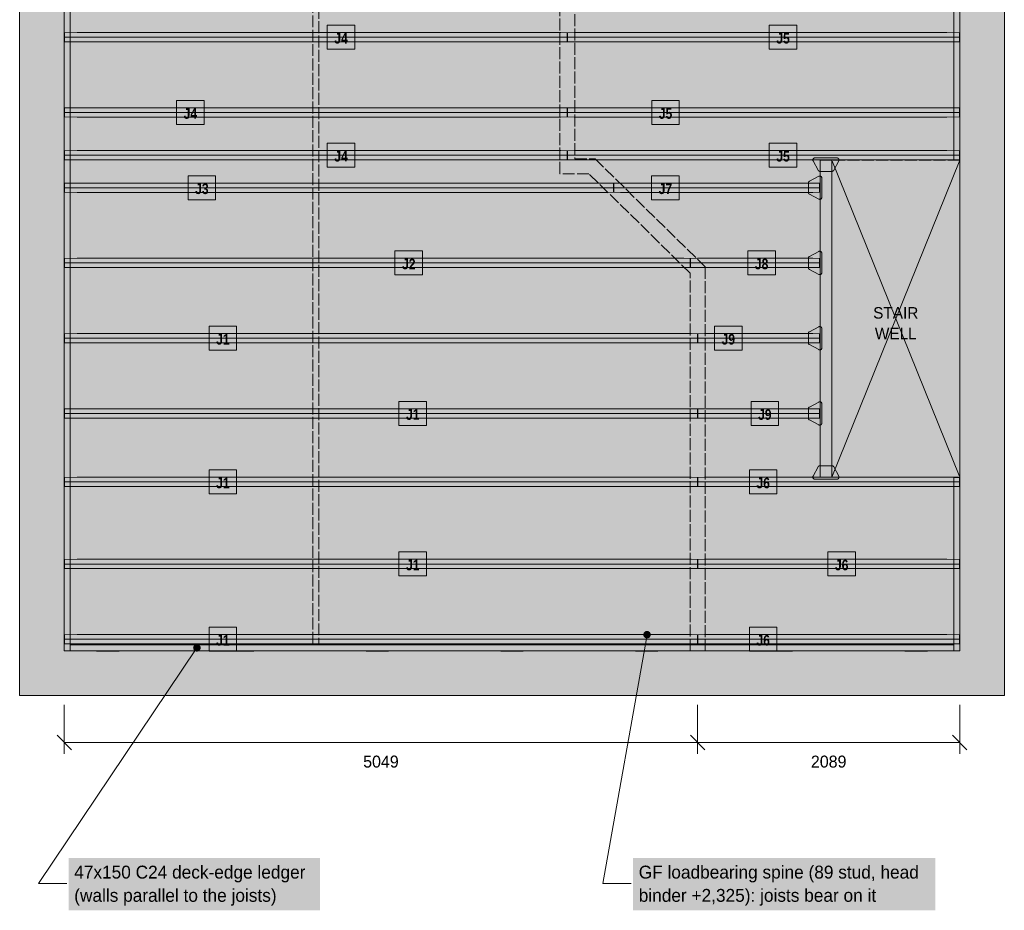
# Model space of a CAD drawing. Header units: millimetres. Extents: x 17 to 413, y 4 to 292.
# Tile 3 of 5: x 118 to 222, y 104 to 199. Entities that reach past the tile are written whole.
import ezdxf
from ezdxf.enums import TextEntityAlignment as Align

# ---------------------------------------------------------------- set-up
doc = ezdxf.new("R2010")
doc.units = ezdxf.units.MM
doc.linetypes.add('DASHED', pattern=[1.524, 1.27, -0.254])
for name, color, linetype in [('FILL-C_595961', 7, 'Continuous'), ('FILL-C_735940', 7, 'Continuous'), ('FILL-C_B27326', 7, 'Continuous'), ('FILL-EPS', 7, 'Continuous'), ('FILL-LIGHT', 7, 'Continuous'), ('FILL-TIMBER', 7, 'Continuous'), ('FILL-WHITE', 7, 'Continuous'), ('LINE-C_735940', 7, 'Continuous'), ('LINE-C_735940-DASH', 7, 'DASHED'), ('LINE-C_B27326', 7, 'Continuous'), ('LINE-GREY', 7, 'Continuous'), ('LINE-INK', 7, 'Continuous'), ('LINE-RED-DASH', 7, 'DASHED'), ('LINE-STEEL_GREY', 7, 'Continuous'), ('LINE-STEEL_GREY-DASH', 7, 'DASHED'), ('LINE-TLS_BLUE', 7, 'Continuous'), ('TEXT-C_735940', 7, 'Continuous'), ('TEXT-C_B27326', 7, 'Continuous'), ('TEXT-INK', 7, 'Continuous'), ('TEXT-STEEL_GREY', 7, 'Continuous'), ('TEXT-TLS_BLUE', 7, 'Continuous')]:
    doc.layers.add(name, color=color, linetype=linetype)
doc.styles.add('OpenSansCondensed-Bold', font='OpenSansCondensed-Bold.ttf')

msp = doc.modelspace()

# ---------------------------------------------------------------- hatches: boundary and pattern name
at = {"layer": 'FILL-C_595961', "true_color": 0x595961}
h = msp.add_hatch(color=256, dxfattribs=at)
h.dxf.hatch_style = 1
h.paths.add_polyline_path([(202.71, 182.64), (202.69, 182.64), (202.67, 182.65), (202.66, 182.65), (202.64, 182.66), (202.62, 182.67), (202.6, 182.68), (202.59, 182.69), (202.57, 182.7), (202.56, 182.72), (202.55, 182.73), (202.54, 182.75), (202, 183.75), (202, 183.77), (201.99, 183.79), (201.98, 183.8), (201.98, 183.82), (201.98, 183.84), (201.98, 183.87), (201.98, 183.89), (201.98, 183.91), (201.99, 183.93), (202, 183.95), (202, 183.96), (202.01, 183.98), (202.03, 184), (202.04, 184.01), (202.05, 184.02), (202.07, 184.04), (202.09, 184.05), (202.1, 184.05), (202.12, 184.06), (202.14, 184.07), (202.16, 184.07), (202.18, 184.07), (204.55, 184.07), (204.57, 184.07), (204.59, 184.07), (204.61, 184.06), (204.63, 184.05), (204.65, 184.05), (204.66, 184.04), (204.68, 184.02), (204.69, 184.01), (204.71, 184), (204.72, 183.98), (204.73, 183.96), (204.74, 183.95), (204.74, 183.93), (204.75, 183.91), (204.75, 183.89), (204.75, 183.87), (204.75, 183.84), (204.75, 183.82), (204.75, 183.8), (204.74, 183.79), (204.74, 183.77), (204.73, 183.75), (204.2, 182.75), (204.19, 182.73), (204.17, 182.72), (204.16, 182.7), (204.15, 182.69), (204.13, 182.68), (204.11, 182.67), (204.1, 182.66), (204.08, 182.65), (204.06, 182.65), (204.04, 182.64), (204.02, 182.64)])
h = msp.add_hatch(color=256, dxfattribs=at)
h.dxf.hatch_style = 1
h.paths.add_polyline_path([(202.7, 179.66), (202.68, 179.67), (202.66, 179.67), (202.64, 179.67), (202.62, 179.68), (202.61, 179.69), (201.61, 180.22), (201.59, 180.23), (201.57, 180.24), (201.56, 180.26), (201.55, 180.27), (201.53, 180.29), (201.52, 180.3), (201.52, 180.32), (201.51, 180.34), (201.5, 180.36), (201.5, 180.38), (201.5, 180.4), (201.5, 181.41), (201.5, 181.43), (201.5, 181.45), (201.51, 181.47), (201.52, 181.49), (201.52, 181.51), (201.53, 181.52), (201.55, 181.54), (201.56, 181.55), (201.57, 181.57), (201.59, 181.58), (201.61, 181.59), (202.61, 182.12), (202.62, 182.13), (202.64, 182.14), (202.66, 182.14), (202.68, 182.14), (202.7, 182.14), (202.73, 182.14), (202.75, 182.14), (202.77, 182.14), (202.78, 182.14), (202.8, 182.13), (202.82, 182.12), (202.84, 182.11), (202.85, 182.1), (202.87, 182.09), (202.88, 182.07), (202.89, 182.06), (202.9, 182.04), (202.91, 182.02), (202.92, 182), (202.92, 181.98), (202.93, 181.96), (202.93, 181.94), (202.93, 179.86), (202.93, 179.85), (202.92, 179.83), (202.92, 179.81), (202.91, 179.79), (202.9, 179.77), (202.89, 179.75), (202.88, 179.74), (202.87, 179.72), (202.85, 179.71), (202.84, 179.7), (202.82, 179.69), (202.8, 179.68), (202.78, 179.67), (202.77, 179.67), (202.75, 179.67), (202.73, 179.66)])
h = msp.add_hatch(color=256, dxfattribs=at)
h.dxf.hatch_style = 1
h.paths.add_polyline_path([(202.7, 171.66), (202.68, 171.67), (202.66, 171.67), (202.64, 171.67), (202.62, 171.68), (202.61, 171.69), (201.61, 172.22), (201.59, 172.23), (201.57, 172.24), (201.56, 172.26), (201.55, 172.27), (201.53, 172.29), (201.52, 172.3), (201.52, 172.32), (201.51, 172.34), (201.5, 172.36), (201.5, 172.38), (201.5, 172.4), (201.5, 173.41), (201.5, 173.43), (201.5, 173.45), (201.51, 173.47), (201.52, 173.49), (201.52, 173.51), (201.53, 173.52), (201.55, 173.54), (201.56, 173.55), (201.57, 173.57), (201.59, 173.58), (201.61, 173.59), (202.61, 174.12), (202.62, 174.13), (202.64, 174.14), (202.66, 174.14), (202.68, 174.14), (202.7, 174.14), (202.73, 174.14), (202.75, 174.14), (202.77, 174.14), (202.78, 174.14), (202.8, 174.13), (202.82, 174.12), (202.84, 174.11), (202.85, 174.1), (202.87, 174.09), (202.88, 174.07), (202.89, 174.06), (202.9, 174.04), (202.91, 174.02), (202.92, 174), (202.92, 173.98), (202.93, 173.96), (202.93, 173.94), (202.93, 171.86), (202.93, 171.85), (202.92, 171.83), (202.92, 171.81), (202.91, 171.79), (202.9, 171.77), (202.89, 171.75), (202.88, 171.74), (202.87, 171.72), (202.85, 171.71), (202.84, 171.7), (202.82, 171.69), (202.8, 171.68), (202.78, 171.67), (202.77, 171.67), (202.75, 171.67), (202.73, 171.66)])
h = msp.add_hatch(color=256, dxfattribs=at)
h.dxf.hatch_style = 1
h.paths.add_polyline_path([(202.7, 163.66), (202.68, 163.67), (202.66, 163.67), (202.64, 163.67), (202.62, 163.68), (202.61, 163.69), (201.61, 164.22), (201.59, 164.23), (201.57, 164.24), (201.56, 164.26), (201.55, 164.27), (201.53, 164.29), (201.52, 164.3), (201.52, 164.32), (201.51, 164.34), (201.5, 164.36), (201.5, 164.38), (201.5, 164.4), (201.5, 165.41), (201.5, 165.43), (201.5, 165.45), (201.51, 165.47), (201.52, 165.49), (201.52, 165.51), (201.53, 165.52), (201.55, 165.54), (201.56, 165.55), (201.57, 165.57), (201.59, 165.58), (201.61, 165.59), (202.61, 166.12), (202.62, 166.13), (202.64, 166.14), (202.66, 166.14), (202.68, 166.14), (202.7, 166.14), (202.73, 166.14), (202.75, 166.14), (202.77, 166.14), (202.78, 166.14), (202.8, 166.13), (202.82, 166.12), (202.84, 166.11), (202.85, 166.1), (202.87, 166.09), (202.88, 166.07), (202.89, 166.06), (202.9, 166.04), (202.91, 166.02), (202.92, 166), (202.92, 165.98), (202.93, 165.96), (202.93, 165.94), (202.93, 163.86), (202.93, 163.85), (202.92, 163.83), (202.92, 163.81), (202.91, 163.79), (202.9, 163.77), (202.89, 163.75), (202.88, 163.74), (202.87, 163.72), (202.85, 163.71), (202.84, 163.7), (202.82, 163.69), (202.8, 163.68), (202.78, 163.67), (202.77, 163.67), (202.75, 163.67), (202.73, 163.66)])
h = msp.add_hatch(color=256, dxfattribs=at)
h.dxf.hatch_style = 1
h.paths.add_polyline_path([(202.7, 155.66), (202.68, 155.67), (202.66, 155.67), (202.64, 155.67), (202.62, 155.68), (202.61, 155.69), (201.61, 156.22), (201.59, 156.23), (201.57, 156.24), (201.56, 156.26), (201.55, 156.27), (201.53, 156.29), (201.52, 156.3), (201.52, 156.32), (201.51, 156.34), (201.5, 156.36), (201.5, 156.38), (201.5, 156.4), (201.5, 157.41), (201.5, 157.43), (201.5, 157.45), (201.51, 157.47), (201.52, 157.49), (201.52, 157.51), (201.53, 157.52), (201.55, 157.54), (201.56, 157.55), (201.57, 157.57), (201.59, 157.58), (201.61, 157.59), (202.61, 158.12), (202.62, 158.13), (202.64, 158.14), (202.66, 158.14), (202.68, 158.14), (202.7, 158.14), (202.73, 158.14), (202.75, 158.14), (202.77, 158.14), (202.78, 158.14), (202.8, 158.13), (202.82, 158.12), (202.84, 158.11), (202.85, 158.1), (202.87, 158.09), (202.88, 158.07), (202.89, 158.06), (202.9, 158.04), (202.91, 158.02), (202.92, 158), (202.92, 157.98), (202.93, 157.96), (202.93, 157.94), (202.93, 155.86), (202.93, 155.85), (202.92, 155.83), (202.92, 155.81), (202.91, 155.79), (202.9, 155.77), (202.89, 155.75), (202.88, 155.74), (202.87, 155.72), (202.85, 155.71), (202.84, 155.7), (202.82, 155.69), (202.8, 155.68), (202.78, 155.67), (202.77, 155.67), (202.75, 155.67), (202.73, 155.66)])
h = msp.add_hatch(color=256, dxfattribs=at)
h.dxf.hatch_style = 1
h.paths.add_polyline_path([(202.18, 149.92), (202.16, 149.92), (202.14, 149.92), (202.12, 149.93), (202.1, 149.93), (202.09, 149.94), (202.07, 149.95), (202.05, 149.96), (202.04, 149.98), (202.03, 149.99), (202.01, 150.01), (202, 150.02), (202, 150.04), (201.99, 150.06), (201.98, 150.08), (201.98, 150.1), (201.98, 150.12), (201.98, 150.14), (201.98, 150.16), (201.98, 150.18), (201.99, 150.2), (202, 150.22), (202, 150.24), (202.54, 151.24), (202.55, 151.25), (202.56, 151.27), (202.57, 151.28), (202.59, 151.3), (202.6, 151.31), (202.62, 151.32), (202.64, 151.33), (202.66, 151.33), (202.67, 151.34), (202.69, 151.34), (202.71, 151.34), (204.02, 151.34), (204.04, 151.34), (204.06, 151.34), (204.08, 151.33), (204.1, 151.33), (204.11, 151.32), (204.13, 151.31), (204.15, 151.3), (204.16, 151.28), (204.17, 151.27), (204.19, 151.25), (204.2, 151.24), (204.73, 150.24), (204.74, 150.22), (204.74, 150.2), (204.75, 150.18), (204.75, 150.16), (204.75, 150.14), (204.75, 150.12), (204.75, 150.1), (204.75, 150.08), (204.74, 150.06), (204.74, 150.04), (204.73, 150.02), (204.72, 150.01), (204.71, 149.99), (204.69, 149.98), (204.68, 149.96), (204.66, 149.95), (204.65, 149.94), (204.63, 149.93), (204.61, 149.93), (204.59, 149.92), (204.57, 149.92), (204.55, 149.92)])
at = {"layer": 'FILL-C_735940', "true_color": 0x735940}
h = msp.add_hatch(color=256, dxfattribs=at)
h.dxf.hatch_style = 1
h.paths.add_polyline_path([(184.75, 133.38), (184.74, 133.49), (184.7, 133.58), (184.64, 133.67), (184.55, 133.73), (184.46, 133.77), (184.35, 133.78), (184.25, 133.77), (184.15, 133.73), (184.07, 133.67), (184.01, 133.58), (183.97, 133.49), (183.95, 133.38), (183.97, 133.28), (184.01, 133.18), (184.07, 133.1), (184.15, 133.04), (184.25, 133), (184.35, 132.98), (184.46, 133), (184.55, 133.04), (184.64, 133.1), (184.7, 133.18), (184.74, 133.28)])
at = {"layer": 'FILL-C_B27326', "true_color": 0xb27326}
h = msp.add_hatch(color=256, dxfattribs=at)
h.dxf.hatch_style = 1
h.paths.add_polyline_path([(202.74, 150.14), (202.74, 183.84), (203.99, 183.84), (203.99, 150.14)])
h = msp.add_hatch(color=256, dxfattribs=at)
h.dxf.hatch_style = 1
h.paths.add_polyline_path([(136.91, 131.99), (136.9, 132.09), (136.86, 132.19), (136.79, 132.27), (136.71, 132.34), (136.61, 132.38), (136.51, 132.39), (136.41, 132.38), (136.31, 132.34), (136.23, 132.27), (136.16, 132.19), (136.12, 132.09), (136.11, 131.99), (136.12, 131.89), (136.16, 131.79), (136.23, 131.71), (136.31, 131.64), (136.41, 131.6), (136.51, 131.59), (136.61, 131.6), (136.71, 131.64), (136.79, 131.71), (136.86, 131.79), (136.9, 131.89)])
at = {"layer": 'FILL-EPS', "true_color": 0xd9e8f7}
h = msp.add_hatch(color=256, dxfattribs=at)
h.dxf.hatch_style = 1
h.paths.add_polyline_path([(123.77, 196.41), (122.45, 196.42), (122.45, 197.38), (123.77, 197.4), (175.18, 197.4), (175.87, 197.38), (175.87, 196.42), (175.18, 196.41)])
h = msp.add_hatch(color=256, dxfattribs=at)
h.dxf.hatch_style = 1
h.paths.add_polyline_path([(176.62, 196.41), (175.91, 196.42), (175.91, 197.38), (176.62, 197.4), (216.22, 197.4), (217.55, 197.38), (217.55, 196.42), (216.22, 196.41)])
h = msp.add_hatch(color=256, dxfattribs=at)
h.dxf.hatch_style = 1
h.paths.add_polyline_path([(123.77, 188.41), (122.45, 188.42), (122.45, 189.38), (123.77, 189.4), (175.18, 189.4), (175.87, 189.38), (175.87, 188.42), (175.18, 188.41)])
h = msp.add_hatch(color=256, dxfattribs=at)
h.dxf.hatch_style = 1
h.paths.add_polyline_path([(176.62, 188.41), (175.91, 188.42), (175.91, 189.38), (176.62, 189.4), (216.22, 189.4), (217.55, 189.38), (217.55, 188.42), (216.22, 188.41)])
h = msp.add_hatch(color=256, dxfattribs=at)
h.dxf.hatch_style = 1
h.paths.add_polyline_path([(123.77, 183.87), (122.45, 183.88), (122.45, 184.84), (123.77, 184.86), (175.18, 184.86), (175.87, 184.84), (175.87, 183.88), (175.18, 183.87)])
h = msp.add_hatch(color=256, dxfattribs=at)
h.dxf.hatch_style = 1
h.paths.add_polyline_path([(176.62, 183.87), (175.91, 183.88), (175.91, 184.84), (176.62, 184.86), (216.22, 184.86), (217.55, 184.84), (217.55, 183.88), (216.22, 183.87)])
h = msp.add_hatch(color=256, dxfattribs=at)
h.dxf.hatch_style = 1
h.paths.add_polyline_path([(123.77, 180.41), (122.45, 180.42), (122.45, 181.38), (123.77, 181.4), (180.11, 181.4), (180.8, 181.38), (180.8, 180.42), (180.11, 180.41)])
h = msp.add_hatch(color=256, dxfattribs=at)
h.dxf.hatch_style = 1
h.paths.add_polyline_path([(181.54, 180.41), (180.84, 180.42), (180.84, 181.38), (181.54, 181.4), (201.99, 181.4), (202.7, 181.38), (202.7, 180.42), (201.99, 180.41)])
h = msp.add_hatch(color=256, dxfattribs=at)
h.dxf.hatch_style = 1
h.paths.add_polyline_path([(123.77, 172.41), (122.45, 172.42), (122.45, 173.38), (123.77, 173.4), (188.26, 173.4), (188.95, 173.38), (188.95, 172.42), (188.26, 172.41)])
h = msp.add_hatch(color=256, dxfattribs=at)
h.dxf.hatch_style = 1
h.paths.add_polyline_path([(189.7, 172.41), (188.99, 172.42), (188.99, 173.38), (189.7, 173.4), (201.98, 173.4), (202.7, 173.38), (202.7, 172.42), (201.98, 172.41)])
h = msp.add_hatch(color=256, dxfattribs=at)
h.dxf.hatch_style = 1
h.paths.add_polyline_path([(123.77, 164.41), (122.45, 164.42), (122.45, 165.38), (123.77, 165.4), (189.03, 165.4), (189.71, 165.38), (189.71, 164.42), (189.03, 164.41)])
h = msp.add_hatch(color=256, dxfattribs=at)
h.dxf.hatch_style = 1
h.paths.add_polyline_path([(190.47, 164.41), (189.75, 164.42), (189.75, 165.38), (190.47, 165.4), (201.99, 165.4), (202.7, 165.38), (202.7, 164.42), (201.99, 164.41)])
h = msp.add_hatch(color=256, dxfattribs=at)
h.dxf.hatch_style = 1
h.paths.add_polyline_path([(123.77, 156.41), (122.45, 156.42), (122.45, 157.38), (123.77, 157.4), (189.03, 157.4), (189.71, 157.38), (189.71, 156.42), (189.03, 156.41)])
h = msp.add_hatch(color=256, dxfattribs=at)
h.dxf.hatch_style = 1
h.paths.add_polyline_path([(190.47, 156.41), (189.75, 156.42), (189.75, 157.38), (190.47, 157.4), (201.99, 157.4), (202.7, 157.38), (202.7, 156.42), (201.99, 156.41)])
h = msp.add_hatch(color=256, dxfattribs=at)
h.dxf.hatch_style = 1
h.paths.add_polyline_path([(123.77, 149.13), (122.45, 149.14), (122.45, 150.1), (123.77, 150.12), (189.03, 150.12), (189.71, 150.1), (189.71, 149.14), (189.03, 149.13)])
h = msp.add_hatch(color=256, dxfattribs=at)
h.dxf.hatch_style = 1
h.paths.add_polyline_path([(190.45, 149.13), (189.75, 149.14), (189.75, 150.1), (190.45, 150.12), (216.23, 150.12), (217.55, 150.1), (217.55, 149.14), (216.23, 149.13)])
h = msp.add_hatch(color=256, dxfattribs=at)
h.dxf.hatch_style = 1
h.paths.add_polyline_path([(123.77, 140.41), (122.45, 140.42), (122.45, 141.38), (123.77, 141.4), (189.03, 141.4), (189.71, 141.38), (189.71, 140.42), (189.03, 140.41)])
h = msp.add_hatch(color=256, dxfattribs=at)
h.dxf.hatch_style = 1
h.paths.add_polyline_path([(190.45, 140.41), (189.75, 140.42), (189.75, 141.38), (190.45, 141.4), (216.23, 141.4), (217.55, 141.38), (217.55, 140.42), (216.23, 140.41)])
h = msp.add_hatch(color=256, dxfattribs=at)
h.dxf.hatch_style = 1
h.paths.add_polyline_path([(123.77, 132.41), (122.45, 132.42), (122.45, 133.38), (123.77, 133.4), (189.03, 133.4), (189.71, 133.38), (189.71, 132.42), (189.03, 132.41)])
h = msp.add_hatch(color=256, dxfattribs=at)
h.dxf.hatch_style = 1
h.paths.add_polyline_path([(190.45, 132.41), (189.75, 132.42), (189.75, 133.38), (190.45, 133.4), (216.23, 133.4), (217.55, 133.38), (217.55, 132.42), (216.23, 132.41)])
at = {"layer": 'FILL-LIGHT', "true_color": 0xdedee0}
h = msp.add_hatch(color=256, dxfattribs=at)
h.dxf.hatch_style = 1
h.paths.add_polyline_path([(117.67, 234.58), (117.67, 234.58), (222.33, 234.58), (222.33, 234.58), (222.33, 234.58), (222.33, 126.92), (222.33, 126.92), (222.33, 126.92), (117.67, 126.92), (117.67, 126.92), (117.67, 126.92), (117.67, 234.58)])
h.paths.add_polyline_path([(122.41, 131.67), (122.41, 131.67), (122.41, 131.67), (122.41, 131.67), (122.41, 131.67), (122.42, 131.67), (122.42, 131.67), (122.42, 131.67), (122.42, 131.67), (122.42, 131.67), (122.42, 131.67), (122.42, 131.67), (122.42, 131.66), (122.42, 131.66), (122.42, 131.66), (122.42, 131.66), (122.42, 131.66), (217.58, 131.66), (217.58, 131.66), (217.58, 131.66), (217.58, 131.66), (217.58, 131.66), (217.58, 131.67), (217.58, 131.67), (217.58, 131.67), (217.58, 131.67), (217.58, 131.67), (217.58, 131.67), (217.58, 131.67), (217.59, 131.67), (217.59, 131.67), (217.59, 131.67), (217.59, 131.67), (217.59, 131.67), (217.59, 229.83), (217.59, 229.83), (217.59, 229.83), (217.59, 229.83), (217.59, 229.83), (217.58, 229.83), (217.58, 229.83), (217.58, 229.83), (217.58, 229.83), (217.58, 229.83), (217.58, 229.83), (217.58, 229.83), (217.58, 229.84), (217.58, 229.84), (217.58, 229.84), (217.58, 229.84), (217.58, 229.84), (122.42, 229.84), (122.42, 229.84), (122.42, 229.84), (122.42, 229.84), (122.42, 229.84), (122.42, 229.83), (122.42, 229.83), (122.42, 229.83), (122.42, 229.83), (122.42, 229.83), (122.42, 229.83), (122.42, 229.83), (122.41, 229.83), (122.41, 229.83), (122.41, 229.83), (122.41, 229.83), (122.41, 229.83)], flags=0)
at = {"layer": 'FILL-TIMBER', "true_color": 0xedcc99}
h = msp.add_hatch(color=256, dxfattribs=at)
h.dxf.hatch_style = 1
h.paths.add_polyline_path([(122.41, 131.66), (122.41, 229.84), (123.04, 229.84), (123.04, 131.66)])
at = {"layer": 'FILL-TIMBER', "true_color": 0xe6dbcc}
h = msp.add_hatch(color=256, dxfattribs=at)
h.dxf.hatch_style = 1
h.paths.add_polyline_path([(178.18, 182.38), (175.1, 182.38), (175.1, 229.83), (176.69, 229.83), (176.69, 183.97), (178.83, 183.97), (190.53, 172.49), (190.53, 131.67), (188.94, 131.67), (188.94, 171.82)])
at = {"layer": 'FILL-TIMBER', "true_color": 0xedcc99}
h = msp.add_hatch(color=256, dxfattribs=at)
h.dxf.hatch_style = 1
h.paths.add_polyline_path([(216.96, 183.88), (216.96, 229.84), (217.59, 229.84), (217.59, 183.88)])
h = msp.add_hatch(color=256, dxfattribs=at)
h.dxf.hatch_style = 1
h.paths.add_polyline_path([(122.39, 194.59), (122.39, 196.96), (122.41, 196.96), (122.41, 194.59)])
h = msp.add_hatch(color=256, dxfattribs=at)
h.dxf.hatch_style = 1
h.paths.add_polyline_path([(217.59, 186.7), (217.59, 189.07), (217.61, 189.07), (217.61, 186.7)])
h = msp.add_hatch(color=256, dxfattribs=at)
h.dxf.hatch_style = 1
h.paths.add_polyline_path([(122.39, 179.56), (122.39, 181.94), (122.41, 181.94), (122.41, 179.56)])
h = msp.add_hatch(color=256, dxfattribs=at)
h.dxf.hatch_style = 1
h.paths.add_polyline_path([(122.39, 164.54), (122.39, 166.91), (122.41, 166.91), (122.41, 164.54)])
h = msp.add_hatch(color=256, dxfattribs=at)
h.dxf.hatch_style = 1
h.paths.add_polyline_path([(122.39, 149.51), (122.39, 151.88), (122.41, 151.88), (122.41, 149.51)])
h = msp.add_hatch(color=256, dxfattribs=at)
h.dxf.hatch_style = 1
h.paths.add_polyline_path([(216.96, 131.66), (216.96, 150.1), (217.59, 150.1), (217.59, 131.66)])
h = msp.add_hatch(color=256, dxfattribs=at)
h.dxf.hatch_style = 1
h.paths.add_polyline_path([(217.59, 144.92), (217.59, 147.29), (217.61, 147.29), (217.61, 144.92)])
h = msp.add_hatch(color=256, dxfattribs=at)
h.dxf.hatch_style = 1
h.paths.add_polyline_path([(122.39, 134.48), (122.39, 136.85), (122.41, 136.85), (122.41, 134.48)])
h = msp.add_hatch(color=256, dxfattribs=at)
h.dxf.hatch_style = 1
h.paths.add_polyline_path([(217.59, 134.48), (217.59, 136.85), (217.61, 136.85), (217.61, 134.48)])
h = msp.add_hatch(color=256, dxfattribs=at)
h.dxf.hatch_style = 1
h.paths.add_polyline_path([(123.04, 131.66), (123.04, 132.29), (216.96, 132.29), (216.96, 131.66)])
h = msp.add_hatch(color=256, dxfattribs=at)
h.dxf.hatch_style = 1
h.paths.add_polyline_path([(125.85, 131.64), (125.85, 131.66), (128.23, 131.66), (128.23, 131.64)])
h = msp.add_hatch(color=256, dxfattribs=at)
h.dxf.hatch_style = 1
h.paths.add_polyline_path([(140.17, 131.64), (140.17, 131.66), (142.55, 131.66), (142.55, 131.64)])
h = msp.add_hatch(color=256, dxfattribs=at)
h.dxf.hatch_style = 1
h.paths.add_polyline_path([(154.49, 131.64), (154.49, 131.66), (156.87, 131.66), (156.87, 131.64)])
h = msp.add_hatch(color=256, dxfattribs=at)
h.dxf.hatch_style = 1
h.paths.add_polyline_path([(168.81, 131.64), (168.81, 131.66), (171.19, 131.66), (171.19, 131.64)])
h = msp.add_hatch(color=256, dxfattribs=at)
h.dxf.hatch_style = 1
h.paths.add_polyline_path([(183.13, 131.64), (183.13, 131.66), (185.51, 131.66), (185.51, 131.64)])
h = msp.add_hatch(color=256, dxfattribs=at)
h.dxf.hatch_style = 1
h.paths.add_polyline_path([(197.45, 131.64), (197.45, 131.66), (199.83, 131.66), (199.83, 131.64)])
h = msp.add_hatch(color=256, dxfattribs=at)
h.dxf.hatch_style = 1
h.paths.add_polyline_path([(211.77, 131.64), (211.77, 131.66), (214.15, 131.66), (214.15, 131.64)])
at = {"layer": 'FILL-WHITE', "true_color": 0xffffff}
h = msp.add_hatch(color=256, dxfattribs=at)
h.dxf.hatch_style = 1
h.paths.add_polyline_path([(150.37, 195.63), (153.3, 195.63), (153.3, 198.18), (150.37, 198.18)])
h = msp.add_hatch(color=256, dxfattribs=at)
h.dxf.hatch_style = 1
h.paths.add_polyline_path([(197.35, 195.63), (200.27, 195.63), (200.27, 198.18), (197.35, 198.18)])
h = msp.add_hatch(color=256, dxfattribs=at)
h.dxf.hatch_style = 1
h.paths.add_polyline_path([(134.35, 187.63), (137.27, 187.63), (137.27, 190.18), (134.35, 190.18)])
h = msp.add_hatch(color=256, dxfattribs=at)
h.dxf.hatch_style = 1
h.paths.add_polyline_path([(184.86, 187.63), (187.78, 187.63), (187.78, 190.18), (184.86, 190.18)])
h = msp.add_hatch(color=256, dxfattribs=at)
h.dxf.hatch_style = 1
h.paths.add_polyline_path([(150.37, 183.09), (153.3, 183.09), (153.3, 185.64), (150.37, 185.64)])
h = msp.add_hatch(color=256, dxfattribs=at)
h.dxf.hatch_style = 1
h.paths.add_polyline_path([(197.35, 183.09), (200.27, 183.09), (200.27, 185.64), (197.35, 185.64)])
h = msp.add_hatch(color=256, dxfattribs=at)
h.dxf.hatch_style = 1
h.paths.add_polyline_path([(135.58, 179.63), (138.5, 179.63), (138.5, 182.18), (135.58, 182.18)])
h = msp.add_hatch(color=256, dxfattribs=at)
h.dxf.hatch_style = 1
h.paths.add_polyline_path([(184.84, 179.63), (187.77, 179.63), (187.77, 182.18), (184.84, 182.18)])
h = msp.add_hatch(color=256, dxfattribs=at)
h.dxf.hatch_style = 1
h.paths.add_polyline_path([(157.56, 171.63), (160.49, 171.63), (160.49, 174.18), (157.56, 174.18)])
h = msp.add_hatch(color=256, dxfattribs=at)
h.dxf.hatch_style = 1
h.paths.add_polyline_path([(195.07, 171.63), (197.99, 171.63), (197.99, 174.18), (195.07, 174.18)])
h = msp.add_hatch(color=256, dxfattribs=at)
h.dxf.hatch_style = 1
h.paths.add_polyline_path([(207.7, 163.89), (213.88, 163.89), (213.88, 168.89), (207.7, 168.89)])
h = msp.add_hatch(color=256, dxfattribs=at)
h.dxf.hatch_style = 1
h.paths.add_polyline_path([(137.81, 163.63), (140.73, 163.63), (140.73, 166.18), (137.81, 166.18)])
h = msp.add_hatch(color=256, dxfattribs=at)
h.dxf.hatch_style = 1
h.paths.add_polyline_path([(191.53, 163.63), (194.45, 163.63), (194.45, 166.18), (191.53, 166.18)])
h = msp.add_hatch(color=256, dxfattribs=at)
h.dxf.hatch_style = 1
h.paths.add_polyline_path([(157.98, 155.63), (160.91, 155.63), (160.91, 158.18), (157.98, 158.18)])
h = msp.add_hatch(color=256, dxfattribs=at)
h.dxf.hatch_style = 1
h.paths.add_polyline_path([(195.41, 155.63), (198.34, 155.63), (198.34, 158.18), (195.41, 158.18)])
h = msp.add_hatch(color=256, dxfattribs=at)
h.dxf.hatch_style = 1
h.paths.add_polyline_path([(137.81, 148.35), (140.73, 148.35), (140.73, 150.9), (137.81, 150.9)])
h = msp.add_hatch(color=256, dxfattribs=at)
h.dxf.hatch_style = 1
h.paths.add_polyline_path([(195.24, 148.35), (198.16, 148.35), (198.16, 150.9), (195.24, 150.9)])
h = msp.add_hatch(color=256, dxfattribs=at)
h.dxf.hatch_style = 1
h.paths.add_polyline_path([(157.98, 139.63), (160.91, 139.63), (160.91, 142.18), (157.98, 142.18)])
h = msp.add_hatch(color=256, dxfattribs=at)
h.dxf.hatch_style = 1
h.paths.add_polyline_path([(203.58, 139.63), (206.5, 139.63), (206.5, 142.18), (203.58, 142.18)])
h = msp.add_hatch(color=256, dxfattribs=at)
h.dxf.hatch_style = 1
h.paths.add_polyline_path([(137.81, 131.63), (140.73, 131.63), (140.73, 134.18), (137.81, 134.18)])
h = msp.add_hatch(color=256, dxfattribs=at)
h.dxf.hatch_style = 1
h.paths.add_polyline_path([(195.24, 131.63), (198.16, 131.63), (198.16, 134.18), (195.24, 134.18)])
h = msp.add_hatch(color=256, dxfattribs=at)
h.dxf.hatch_style = 1
h.paths.add_polyline_path([(122.87, 104.09), (149.59, 104.09), (149.59, 109.64), (122.87, 109.64)])
h = msp.add_hatch(color=256, dxfattribs=at)
h.dxf.hatch_style = 1
h.paths.add_polyline_path([(182.87, 104.09), (214.99, 104.09), (214.99, 109.64), (182.87, 109.64)])

# ---------------------------------------------------------------- linework, layer by layer
at = {"layer": 'LINE-C_735940', "lineweight": 5}
for p, q in [((184.35, 133.38), (179.67, 106.92)), ((179.67, 106.92), (182.67, 106.92))]:
    msp.add_line(p, q, dxfattribs=at)
at = {"layer": 'LINE-C_735940-DASH', "lineweight": 5}
msp.add_lwpolyline([(178.18, 182.38), (175.1, 182.38), (175.1, 229.83), (176.69, 229.83), (176.69, 183.97), (178.83, 183.97), (190.53, 172.49), (190.53, 131.67), (188.94, 131.67), (188.94, 171.82)], close=True, dxfattribs=at)
at = {"layer": 'LINE-C_B27326', "lineweight": 5}
for p, q in [((136.51, 131.99), (119.67, 106.92)), ((119.67, 106.92), (122.67, 106.92))]:
    msp.add_line(p, q, dxfattribs=at)
for points in [[(122.41, 131.66), (122.41, 229.84), (123.04, 229.84), (123.04, 131.66)], [(216.96, 183.88), (216.96, 229.84), (217.59, 229.84), (217.59, 183.88)], [(122.39, 194.59), (122.39, 196.96), (122.41, 196.96), (122.41, 194.59)], [(217.59, 186.7), (217.59, 189.07), (217.61, 189.07), (217.61, 186.7)], [(202.74, 150.14), (202.74, 183.84), (203.99, 183.84), (203.99, 150.14)], [(122.39, 179.56), (122.39, 181.94), (122.41, 181.94), (122.41, 179.56)], [(122.39, 164.54), (122.39, 166.91), (122.41, 166.91), (122.41, 164.54)], [(122.39, 149.51), (122.39, 151.88), (122.41, 151.88), (122.41, 149.51)], [(216.96, 131.66), (216.96, 150.1), (217.59, 150.1), (217.59, 131.66)], [(217.59, 144.92), (217.59, 147.29), (217.61, 147.29), (217.61, 144.92)], [(122.39, 134.48), (122.39, 136.85), (122.41, 136.85), (122.41, 134.48)], [(217.59, 134.48), (217.59, 136.85), (217.61, 136.85), (217.61, 134.48)], [(123.04, 131.66), (123.04, 132.29), (216.96, 132.29), (216.96, 131.66)], [(125.85, 131.64), (125.85, 131.66), (128.23, 131.66), (128.23, 131.64)], [(140.17, 131.64), (140.17, 131.66), (142.55, 131.66), (142.55, 131.64)], [(154.49, 131.64), (154.49, 131.66), (156.87, 131.66), (156.87, 131.64)], [(168.81, 131.64), (168.81, 131.66), (171.19, 131.66), (171.19, 131.64)], [(183.13, 131.64), (183.13, 131.66), (185.51, 131.66), (185.51, 131.64)], [(197.45, 131.64), (197.45, 131.66), (199.83, 131.66), (199.83, 131.64)], [(211.77, 131.64), (211.77, 131.66), (214.15, 131.66), (214.15, 131.64)]]:
    msp.add_lwpolyline(points, close=True, dxfattribs=at)
at = {"layer": 'LINE-GREY', "lineweight": 5}
msp.add_lwpolyline([(117.67, 234.58), (117.67, 234.58), (222.33, 234.58), (222.33, 234.58), (222.33, 234.58), (222.33, 126.92), (222.33, 126.92), (222.33, 126.92), (117.67, 126.92), (117.67, 126.92), (117.67, 126.92), (117.67, 234.58)], close=True, dxfattribs=at)
msp.add_lwpolyline([(122.41, 229.83), (122.41, 131.67), (122.41, 131.67), (122.41, 131.67), (122.41, 131.67), (122.41, 131.67), (122.42, 131.67), (122.42, 131.67), (122.42, 131.67), (122.42, 131.67), (122.42, 131.67), (122.42, 131.67), (122.42, 131.67), (122.42, 131.66), (122.42, 131.66), (122.42, 131.66), (122.42, 131.66), (122.42, 131.66), (217.58, 131.66), (217.58, 131.66), (217.58, 131.66), (217.58, 131.66), (217.58, 131.66), (217.58, 131.67), (217.58, 131.67), (217.58, 131.67), (217.58, 131.67), (217.58, 131.67), (217.58, 131.67), (217.58, 131.67), (217.59, 131.67), (217.59, 131.67), (217.59, 131.67), (217.59, 131.67), (217.59, 131.67), (217.59, 229.83)], dxfattribs=at)
at = {"layer": 'LINE-INK', "lineweight": 5}
for p, q in [((122.41, 125.92), (122.41, 120.72)), ((189.73, 125.92), (189.73, 120.72)), ((217.59, 125.92), (217.59, 120.72)), ((121.64, 122.7), (123.19, 121.15)), ((188.96, 122.7), (190.51, 121.15)), ((216.81, 122.7), (218.36, 121.15)), ((122.41, 121.92), (217.59, 121.92))]:
    msp.add_line(p, q, dxfattribs=at)
for points in [[(202.71, 182.64), (202.69, 182.64), (202.67, 182.65), (202.66, 182.65), (202.64, 182.66), (202.62, 182.67), (202.6, 182.68), (202.59, 182.69), (202.57, 182.7), (202.56, 182.72), (202.55, 182.73), (202.54, 182.75), (202, 183.75), (202, 183.77), (201.99, 183.79), (201.98, 183.8), (201.98, 183.82), (201.98, 183.84), (201.98, 183.87), (201.98, 183.89), (201.98, 183.91), (201.99, 183.93), (202, 183.95), (202, 183.96), (202.01, 183.98), (202.03, 184), (202.04, 184.01), (202.05, 184.02), (202.07, 184.04), (202.09, 184.05), (202.1, 184.05), (202.12, 184.06), (202.14, 184.07), (202.16, 184.07), (202.18, 184.07), (204.55, 184.07), (204.57, 184.07), (204.59, 184.07), (204.61, 184.06), (204.63, 184.05), (204.65, 184.05), (204.66, 184.04), (204.68, 184.02), (204.69, 184.01), (204.71, 184), (204.72, 183.98), (204.73, 183.96), (204.74, 183.95), (204.74, 183.93), (204.75, 183.91), (204.75, 183.89), (204.75, 183.87), (204.75, 183.84), (204.75, 183.82), (204.75, 183.8), (204.74, 183.79), (204.74, 183.77), (204.73, 183.75), (204.2, 182.75), (204.19, 182.73), (204.17, 182.72), (204.16, 182.7), (204.15, 182.69), (204.13, 182.68), (204.11, 182.67), (204.1, 182.66), (204.08, 182.65), (204.06, 182.65), (204.04, 182.64), (204.02, 182.64)], [(202.7, 179.66), (202.68, 179.67), (202.66, 179.67), (202.64, 179.67), (202.62, 179.68), (202.61, 179.69), (201.61, 180.22), (201.59, 180.23), (201.57, 180.24), (201.56, 180.26), (201.55, 180.27), (201.53, 180.29), (201.52, 180.3), (201.52, 180.32), (201.51, 180.34), (201.5, 180.36), (201.5, 180.38), (201.5, 180.4), (201.5, 181.41), (201.5, 181.43), (201.5, 181.45), (201.51, 181.47), (201.52, 181.49), (201.52, 181.51), (201.53, 181.52), (201.55, 181.54), (201.56, 181.55), (201.57, 181.57), (201.59, 181.58), (201.61, 181.59), (202.61, 182.12), (202.62, 182.13), (202.64, 182.14), (202.66, 182.14), (202.68, 182.14), (202.7, 182.14), (202.73, 182.14), (202.75, 182.14), (202.77, 182.14), (202.78, 182.14), (202.8, 182.13), (202.82, 182.12), (202.84, 182.11), (202.85, 182.1), (202.87, 182.09), (202.88, 182.07), (202.89, 182.06), (202.9, 182.04), (202.91, 182.02), (202.92, 182), (202.92, 181.98), (202.93, 181.96), (202.93, 181.94), (202.93, 179.86), (202.93, 179.85), (202.92, 179.83), (202.92, 179.81), (202.91, 179.79), (202.9, 179.77), (202.89, 179.75), (202.88, 179.74), (202.87, 179.72), (202.85, 179.71), (202.84, 179.7), (202.82, 179.69), (202.8, 179.68), (202.78, 179.67), (202.77, 179.67), (202.75, 179.67), (202.73, 179.66)], [(202.7, 171.66), (202.68, 171.67), (202.66, 171.67), (202.64, 171.67), (202.62, 171.68), (202.61, 171.69), (201.61, 172.22), (201.59, 172.23), (201.57, 172.24), (201.56, 172.26), (201.55, 172.27), (201.53, 172.29), (201.52, 172.3), (201.52, 172.32), (201.51, 172.34), (201.5, 172.36), (201.5, 172.38), (201.5, 172.4), (201.5, 173.41), (201.5, 173.43), (201.5, 173.45), (201.51, 173.47), (201.52, 173.49), (201.52, 173.51), (201.53, 173.52), (201.55, 173.54), (201.56, 173.55), (201.57, 173.57), (201.59, 173.58), (201.61, 173.59), (202.61, 174.12), (202.62, 174.13), (202.64, 174.14), (202.66, 174.14), (202.68, 174.14), (202.7, 174.14), (202.73, 174.14), (202.75, 174.14), (202.77, 174.14), (202.78, 174.14), (202.8, 174.13), (202.82, 174.12), (202.84, 174.11), (202.85, 174.1), (202.87, 174.09), (202.88, 174.07), (202.89, 174.06), (202.9, 174.04), (202.91, 174.02), (202.92, 174), (202.92, 173.98), (202.93, 173.96), (202.93, 173.94), (202.93, 171.86), (202.93, 171.85), (202.92, 171.83), (202.92, 171.81), (202.91, 171.79), (202.9, 171.77), (202.89, 171.75), (202.88, 171.74), (202.87, 171.72), (202.85, 171.71), (202.84, 171.7), (202.82, 171.69), (202.8, 171.68), (202.78, 171.67), (202.77, 171.67), (202.75, 171.67), (202.73, 171.66)], [(202.7, 163.66), (202.68, 163.67), (202.66, 163.67), (202.64, 163.67), (202.62, 163.68), (202.61, 163.69), (201.61, 164.22), (201.59, 164.23), (201.57, 164.24), (201.56, 164.26), (201.55, 164.27), (201.53, 164.29), (201.52, 164.3), (201.52, 164.32), (201.51, 164.34), (201.5, 164.36), (201.5, 164.38), (201.5, 164.4), (201.5, 165.41), (201.5, 165.43), (201.5, 165.45), (201.51, 165.47), (201.52, 165.49), (201.52, 165.51), (201.53, 165.52), (201.55, 165.54), (201.56, 165.55), (201.57, 165.57), (201.59, 165.58), (201.61, 165.59), (202.61, 166.12), (202.62, 166.13), (202.64, 166.14), (202.66, 166.14), (202.68, 166.14), (202.7, 166.14), (202.73, 166.14), (202.75, 166.14), (202.77, 166.14), (202.78, 166.14), (202.8, 166.13), (202.82, 166.12), (202.84, 166.11), (202.85, 166.1), (202.87, 166.09), (202.88, 166.07), (202.89, 166.06), (202.9, 166.04), (202.91, 166.02), (202.92, 166), (202.92, 165.98), (202.93, 165.96), (202.93, 165.94), (202.93, 163.86), (202.93, 163.85), (202.92, 163.83), (202.92, 163.81), (202.91, 163.79), (202.9, 163.77), (202.89, 163.75), (202.88, 163.74), (202.87, 163.72), (202.85, 163.71), (202.84, 163.7), (202.82, 163.69), (202.8, 163.68), (202.78, 163.67), (202.77, 163.67), (202.75, 163.67), (202.73, 163.66)], [(202.7, 155.66), (202.68, 155.67), (202.66, 155.67), (202.64, 155.67), (202.62, 155.68), (202.61, 155.69), (201.61, 156.22), (201.59, 156.23), (201.57, 156.24), (201.56, 156.26), (201.55, 156.27), (201.53, 156.29), (201.52, 156.3), (201.52, 156.32), (201.51, 156.34), (201.5, 156.36), (201.5, 156.38), (201.5, 156.4), (201.5, 157.41), (201.5, 157.43), (201.5, 157.45), (201.51, 157.47), (201.52, 157.49), (201.52, 157.51), (201.53, 157.52), (201.55, 157.54), (201.56, 157.55), (201.57, 157.57), (201.59, 157.58), (201.61, 157.59), (202.61, 158.12), (202.62, 158.13), (202.64, 158.14), (202.66, 158.14), (202.68, 158.14), (202.7, 158.14), (202.73, 158.14), (202.75, 158.14), (202.77, 158.14), (202.78, 158.14), (202.8, 158.13), (202.82, 158.12), (202.84, 158.11), (202.85, 158.1), (202.87, 158.09), (202.88, 158.07), (202.89, 158.06), (202.9, 158.04), (202.91, 158.02), (202.92, 158), (202.92, 157.98), (202.93, 157.96), (202.93, 157.94), (202.93, 155.86), (202.93, 155.85), (202.92, 155.83), (202.92, 155.81), (202.91, 155.79), (202.9, 155.77), (202.89, 155.75), (202.88, 155.74), (202.87, 155.72), (202.85, 155.71), (202.84, 155.7), (202.82, 155.69), (202.8, 155.68), (202.78, 155.67), (202.77, 155.67), (202.75, 155.67), (202.73, 155.66)], [(202.18, 149.92), (202.16, 149.92), (202.14, 149.92), (202.12, 149.93), (202.1, 149.93), (202.09, 149.94), (202.07, 149.95), (202.05, 149.96), (202.04, 149.98), (202.03, 149.99), (202.01, 150.01), (202, 150.02), (202, 150.04), (201.99, 150.06), (201.98, 150.08), (201.98, 150.1), (201.98, 150.12), (201.98, 150.14), (201.98, 150.16), (201.98, 150.18), (201.99, 150.2), (202, 150.22), (202, 150.24), (202.54, 151.24), (202.55, 151.25), (202.56, 151.27), (202.57, 151.28), (202.59, 151.3), (202.6, 151.31), (202.62, 151.32), (202.64, 151.33), (202.66, 151.33), (202.67, 151.34), (202.69, 151.34), (202.71, 151.34), (204.02, 151.34), (204.04, 151.34), (204.06, 151.34), (204.08, 151.33), (204.1, 151.33), (204.11, 151.32), (204.13, 151.31), (204.15, 151.3), (204.16, 151.28), (204.17, 151.27), (204.19, 151.25), (204.2, 151.24), (204.73, 150.24), (204.74, 150.22), (204.74, 150.2), (204.75, 150.18), (204.75, 150.16), (204.75, 150.14), (204.75, 150.12), (204.75, 150.1), (204.75, 150.08), (204.74, 150.06), (204.74, 150.04), (204.73, 150.02), (204.72, 150.01), (204.71, 149.99), (204.69, 149.98), (204.68, 149.96), (204.66, 149.95), (204.65, 149.94), (204.63, 149.93), (204.61, 149.93), (204.59, 149.92), (204.57, 149.92), (204.55, 149.92)]]:
    msp.add_lwpolyline(points, close=True, dxfattribs=at)
at = {"layer": 'LINE-RED-DASH', "lineweight": 5}
msp.add_lwpolyline([(148.84, 132.42), (148.84, 229.08), (149.47, 229.08), (149.47, 132.42)], close=True, dxfattribs=at)
at = {"layer": 'LINE-STEEL_GREY', "lineweight": 5}
for p, q in [((203.99, 150.14), (217.59, 183.84)), ((203.99, 183.84), (217.59, 150.14))]:
    msp.add_line(p, q, dxfattribs=at)
at = {"layer": 'LINE-STEEL_GREY-DASH', "lineweight": 5}
msp.add_lwpolyline([(217.59, 150.14), (217.59, 183.84), (203.99, 183.84), (203.99, 150.14)], close=True, dxfattribs=at)
at = {"layer": 'LINE-TLS_BLUE', "lineweight": 5}
for p, q in [((122.45, 196.9), (175.87, 196.9)), ((175.91, 196.9), (217.55, 196.9)), ((122.45, 188.9), (175.87, 188.9)), ((175.91, 188.9), (217.55, 188.9)), ((122.45, 184.36), (175.87, 184.36)), ((175.91, 184.36), (217.55, 184.36)), ((122.45, 180.9), (180.8, 180.9)), ((180.84, 180.9), (202.7, 180.9)), ((122.45, 172.9), (188.95, 172.9)), ((188.99, 172.9), (202.7, 172.9)), ((122.45, 164.9), (189.71, 164.9)), ((189.75, 164.9), (202.7, 164.9)), ((122.45, 156.9), (189.71, 156.9)), ((189.75, 156.9), (202.7, 156.9)), ((122.45, 149.62), (189.71, 149.62)), ((189.75, 149.62), (217.55, 149.62)), ((122.45, 140.9), (189.71, 140.9)), ((189.75, 140.9), (217.55, 140.9)), ((122.45, 132.9), (189.71, 132.9)), ((189.75, 132.9), (217.55, 132.9))]:
    msp.add_line(p, q, dxfattribs=at)
for points in [[(150.37, 195.63), (153.3, 195.63), (153.3, 198.18), (150.37, 198.18)], [(197.35, 195.63), (200.27, 195.63), (200.27, 198.18), (197.35, 198.18)], [(123.77, 196.41), (122.45, 196.42), (122.45, 197.38), (123.77, 197.4), (175.18, 197.4), (175.87, 197.38), (175.87, 196.42), (175.18, 196.41)], [(176.62, 196.41), (175.91, 196.42), (175.91, 197.38), (176.62, 197.4), (216.22, 197.4), (217.55, 197.38), (217.55, 196.42), (216.22, 196.41)], [(134.35, 187.63), (137.27, 187.63), (137.27, 190.18), (134.35, 190.18)], [(184.86, 187.63), (187.78, 187.63), (187.78, 190.18), (184.86, 190.18)], [(123.77, 188.41), (122.45, 188.42), (122.45, 189.38), (123.77, 189.4), (175.18, 189.4), (175.87, 189.38), (175.87, 188.42), (175.18, 188.41)], [(176.62, 188.41), (175.91, 188.42), (175.91, 189.38), (176.62, 189.4), (216.22, 189.4), (217.55, 189.38), (217.55, 188.42), (216.22, 188.41)], [(150.37, 183.09), (153.3, 183.09), (153.3, 185.64), (150.37, 185.64)], [(197.35, 183.09), (200.27, 183.09), (200.27, 185.64), (197.35, 185.64)], [(123.77, 183.87), (122.45, 183.88), (122.45, 184.84), (123.77, 184.86), (175.18, 184.86), (175.87, 184.84), (175.87, 183.88), (175.18, 183.87)], [(176.62, 183.87), (175.91, 183.88), (175.91, 184.84), (176.62, 184.86), (216.22, 184.86), (217.55, 184.84), (217.55, 183.88), (216.22, 183.87)], [(135.58, 179.63), (138.5, 179.63), (138.5, 182.18), (135.58, 182.18)], [(184.84, 179.63), (187.77, 179.63), (187.77, 182.18), (184.84, 182.18)], [(123.77, 180.41), (122.45, 180.42), (122.45, 181.38), (123.77, 181.4), (180.11, 181.4), (180.8, 181.38), (180.8, 180.42), (180.11, 180.41)], [(181.54, 180.41), (180.84, 180.42), (180.84, 181.38), (181.54, 181.4), (201.99, 181.4), (202.7, 181.38), (202.7, 180.42), (201.99, 180.41)], [(157.56, 171.63), (160.49, 171.63), (160.49, 174.18), (157.56, 174.18)], [(195.07, 171.63), (197.99, 171.63), (197.99, 174.18), (195.07, 174.18)], [(123.77, 172.41), (122.45, 172.42), (122.45, 173.38), (123.77, 173.4), (188.26, 173.4), (188.95, 173.38), (188.95, 172.42), (188.26, 172.41)], [(189.7, 172.41), (188.99, 172.42), (188.99, 173.38), (189.7, 173.4), (201.98, 173.4), (202.7, 173.38), (202.7, 172.42), (201.98, 172.41)], [(123.77, 164.41), (122.45, 164.42), (122.45, 165.38), (123.77, 165.4), (189.03, 165.4), (189.71, 165.38), (189.71, 164.42), (189.03, 164.41)], [(137.81, 163.63), (140.73, 163.63), (140.73, 166.18), (137.81, 166.18)], [(190.47, 164.41), (189.75, 164.42), (189.75, 165.38), (190.47, 165.4), (201.99, 165.4), (202.7, 165.38), (202.7, 164.42), (201.99, 164.41)], [(191.53, 163.63), (194.45, 163.63), (194.45, 166.18), (191.53, 166.18)], [(157.98, 155.63), (160.91, 155.63), (160.91, 158.18), (157.98, 158.18)], [(195.41, 155.63), (198.34, 155.63), (198.34, 158.18), (195.41, 158.18)], [(123.77, 156.41), (122.45, 156.42), (122.45, 157.38), (123.77, 157.4), (189.03, 157.4), (189.71, 157.38), (189.71, 156.42), (189.03, 156.41)], [(190.47, 156.41), (189.75, 156.42), (189.75, 157.38), (190.47, 157.4), (201.99, 157.4), (202.7, 157.38), (202.7, 156.42), (201.99, 156.41)], [(137.81, 148.35), (140.73, 148.35), (140.73, 150.9), (137.81, 150.9)], [(195.24, 148.35), (198.16, 148.35), (198.16, 150.9), (195.24, 150.9)], [(123.77, 149.13), (122.45, 149.14), (122.45, 150.1), (123.77, 150.12), (189.03, 150.12), (189.71, 150.1), (189.71, 149.14), (189.03, 149.13)], [(190.45, 149.13), (189.75, 149.14), (189.75, 150.1), (190.45, 150.12), (216.23, 150.12), (217.55, 150.1), (217.55, 149.14), (216.23, 149.13)], [(123.77, 140.41), (122.45, 140.42), (122.45, 141.38), (123.77, 141.4), (189.03, 141.4), (189.71, 141.38), (189.71, 140.42), (189.03, 140.41)], [(157.98, 139.63), (160.91, 139.63), (160.91, 142.18), (157.98, 142.18)], [(190.45, 140.41), (189.75, 140.42), (189.75, 141.38), (190.45, 141.4), (216.23, 141.4), (217.55, 141.38), (217.55, 140.42), (216.23, 140.41)], [(203.58, 139.63), (206.5, 139.63), (206.5, 142.18), (203.58, 142.18)], [(137.81, 131.63), (140.73, 131.63), (140.73, 134.18), (137.81, 134.18)], [(195.24, 131.63), (198.16, 131.63), (198.16, 134.18), (195.24, 134.18)], [(123.77, 132.41), (122.45, 132.42), (122.45, 133.38), (123.77, 133.4), (189.03, 133.4), (189.71, 133.38), (189.71, 132.42), (189.03, 132.41)], [(190.45, 132.41), (189.75, 132.42), (189.75, 133.38), (190.45, 133.4), (216.23, 133.4), (217.55, 133.38), (217.55, 132.42), (216.23, 132.41)]]:
    msp.add_lwpolyline(points, close=True, dxfattribs=at)

# ---------------------------------------------------------------- texts
at = {"layer": 'TEXT-C_735940'}
for s, p in [('GF loadbearing spine (89 stud, head', (183.47, 107.46)), ('binder +2,325): joists bear on it', (183.47, 104.99))]:
    msp.add_text(s, height=1.3716, dxfattribs=at).set_placement(p)
at = {"layer": 'TEXT-C_B27326'}
for s, p in [('47x150 C24 deck-edge ledger', (123.47, 107.46)), ('(walls parallel to the joists)', (123.47, 104.99))]:
    msp.add_text(s, height=1.3716, dxfattribs=at).set_placement(p)
at = {"layer": 'TEXT-INK'}
for s, p in [('5049', (156.07, 119.26)), ('2089', (203.66, 119.26))]:
    msp.add_text(s, height=1.27, dxfattribs=at).set_placement(p, align=Align.CENTER)
at = {"layer": 'TEXT-STEEL_GREY'}
for s, p in [('STAIR', (210.79, 166.99)), ('WELL', (210.79, 164.79))]:
    msp.add_text(s, height=1.219, dxfattribs=at).set_placement(p, align=Align.CENTER)
at = {"layer": 'TEXT-TLS_BLUE', "style": 'OpenSansCondensed-Bold'}
for s, p in [('J4', (151.83, 196.23)), ('J5', (198.81, 196.23)), ('J4', (135.81, 188.23)), ('J5', (186.32, 188.23)), ('J4', (151.83, 183.69)), ('J5', (198.81, 183.69)), ('J3', (137.04, 180.23)), ('J7', (186.3, 180.23)), ('J2', (159.03, 172.23)), ('J8', (196.53, 172.23)), ('J9', (192.99, 164.23)), ('J1', (139.27, 164.23)), ('J1', (159.45, 156.23)), ('J9', (196.87, 156.23)), ('J1', (139.27, 148.95)), ('J6', (196.7, 148.95)), ('J1', (159.45, 140.23)), ('J6', (205.04, 140.23)), ('J1', (139.27, 132.23)), ('J6', (196.7, 132.23))]:
    msp.add_text(s, height=1.118, dxfattribs=at).set_placement(p, align=Align.CENTER)

doc.saveas('drawing.dxf')
